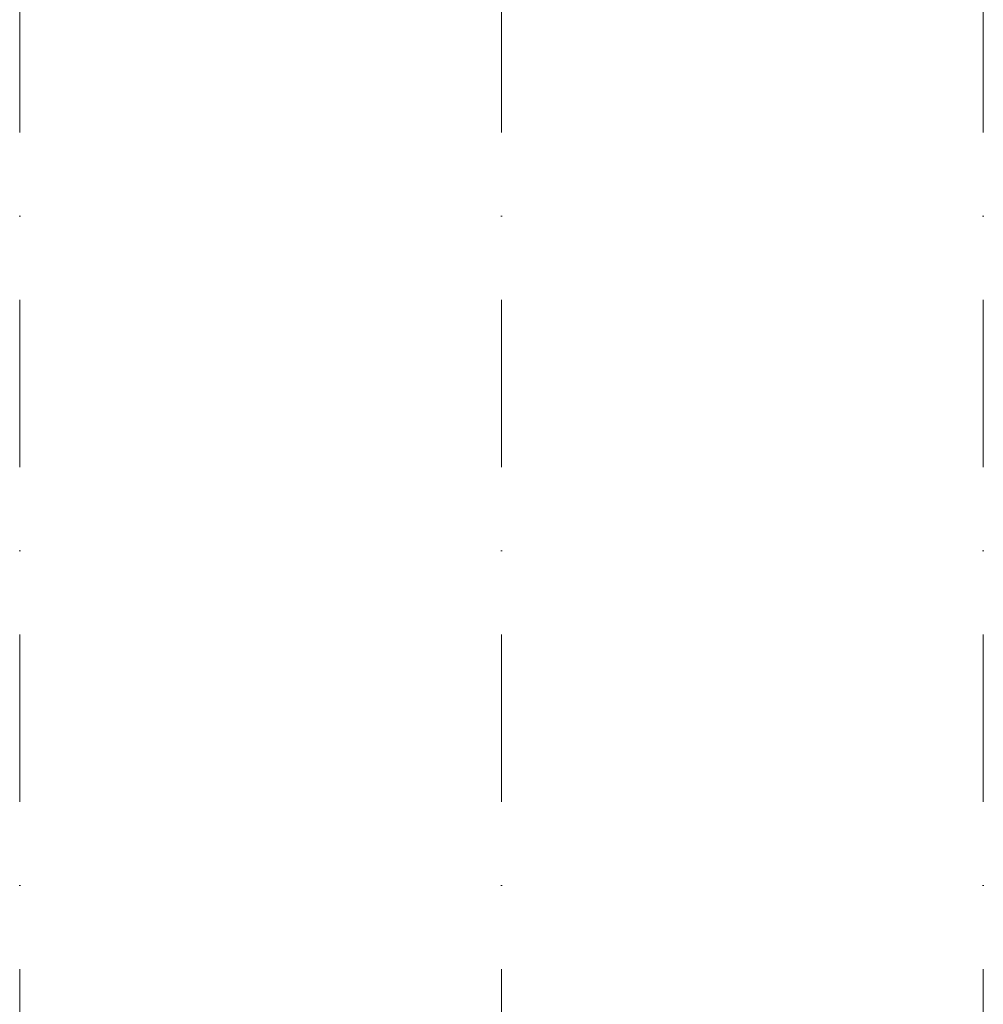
# Model space of a CAD drawing. Header units: millimetres. Extents: x -54205 to 352602, y -8439 to 61516.
# Tile 171 of 189: x 50400 to 57600, y 32604 to 39961. Entities that reach past the tile are written whole.
import ezdxf
from ezdxf.enums import TextEntityAlignment as Align

# ---------------------------------------------------------------- set-up
doc = ezdxf.new("R2010")
doc.units = ezdxf.units.MM
doc.header["$MEASUREMENT"] = 0
doc.linetypes.add('streep-punt', pattern=[2500, 1250, -625, 0, -625])
doc.layers.add('Stramien', color=7, linetype='Continuous')
doc.styles.add('GENERATED_STYLE_1', font='arial.ttf')

# ---------------------------------------------------------------- blocks, each defined once
blk = doc.blocks.new('Standard grid marker')
at = {"layer": 'Stramien', "color": 1, "linetype": 'streep-punt', "lineweight": 0}
blk.add_line((1000, 0), (61400.2, 0), dxfattribs=at)
at = {"layer": 'Stramien', "color": 2, "lineweight": 0, "style": 'GENERATED_STYLE_1'}
for tag, p in [('AC_MarkerText_1_0', (-245, -80)), ('AC_MarkerText_1_1', (63155.2, -80))]:
    blk.add_attdef(tag, text='', height=350, rotation=270, dxfattribs=at).set_placement(p, align=Align.TOP_CENTER)

msp = doc.modelspace()

# ---------------------------------------------------------------- block references
at = {"layer": 'Stramien', "color": 1, "linetype": 'Continuous', "lineweight": 0, "zscale": 1000, "rotation": 90}
for p in [(50400, -1884.3), (54000, -1884.3), (57600, -1884.3)]:
    msp.add_blockref('Standard grid marker', p, dxfattribs=at)

doc.saveas('drawing.dxf')
